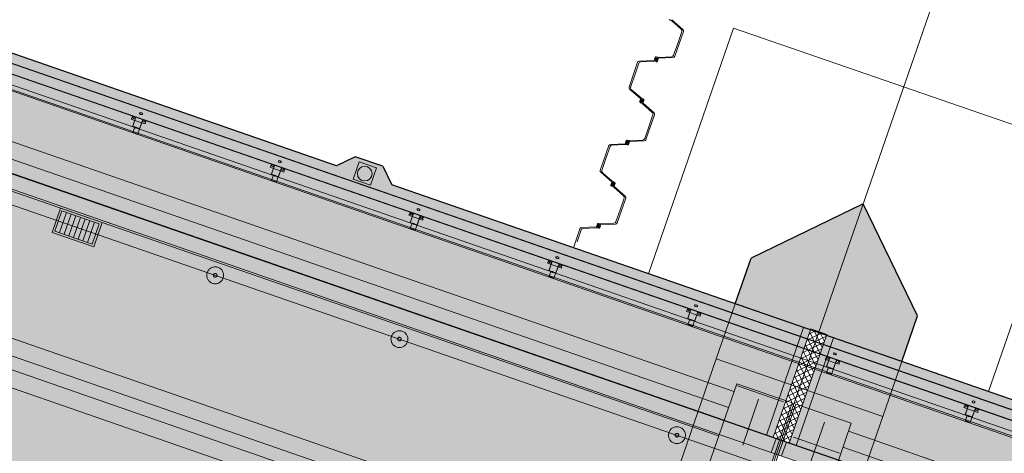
# Model space of a CAD drawing. Header units: metres. Extents: x 7508979 to 7510298, y 5841961 to 5842536.
# Tile 26 of 64: x 7509647.84 to 7509661.25, y 5842490.48 to 5842496.39. Entities that reach past the tile are written whole.
import ezdxf

# ---------------------------------------------------------------- set-up
doc = ezdxf.new("R2010")
doc.units = ezdxf.units.M
doc.linetypes.add('ACAD_ISO10W100', pattern=[18, 12, -3, 0, -3])
doc.linetypes.add('DASHED', pattern=[0.75, 0.5, -0.25])
for name, color, linetype, lineweight in [('013_AKP-Osie-2', 142, 'ACAD_ISO10W100', 18), ('015_AKP-Stal-cienka', 60, 'Continuous', 18), ('01_AKP-Beton-widok', 44, 'Continuous', 30), ('07_AKP-Wyposazenie', 133, 'Continuous', 18), ('08_JK_beton_przerywana', 40, 'DASHED', 9), ('09_JK_stal_przerywana', 90, 'DASHED', 9), ('13_WYPOSAŻENIE_CIENKIE', 81, 'Continuous', 18), ('16_JK_wyposażenie cienka', 200, 'Continuous', 13), ('AKP-Beton-widok', 44, 'Continuous', 30)]:
    doc.layers.add(name, color=color, linetype=linetype, lineweight=lineweight)
doc.layers.add('03_AKP-Kreskowania', color=7, linetype='Continuous', lineweight=9, true_color=0xa6a6a6)

msp = doc.modelspace()

# ---------------------------------------------------------------- hatches: boundary and pattern name
at = {"layer": '03_AKP-Kreskowania', "ltscale": 100, "transparency": 33554687}
h = msp.add_hatch(dxfattribs=at)
h.set_pattern_fill('GRASS', color=256, scale=0.045, angle=160.9032)
h.set_pattern_definition([(250.90316, (7511633.8898, 5841844.2328), (0.49932114, -1.028167), [0.2143125, -1.4021336]), (205.90316, (7511633.8898, 5841844.2328), (0.49932114, -1.028167), [0.2143125, -0.9286875]), (295.90316, (7511633.8898, 5841844.2328), (1.028167, 0.49932114), [0.2143125, -0.9286875])])
edge = h.paths.add_edge_path()
edge.add_spline(control_points=[(7509560.428, 5842502.042), (7509560.976, 5842501.827), (7509562.224, 5842501.368), (7509563.485, 5842500.974), (7509564.203, 5842500.78)], knot_values=[19454.944206, 19454.944206, 19454.944206, 19454.944206, 21223.462374, 23456.740739, 23456.740739, 23456.740739, 23456.740739], degree=3, periodic=0)
edge.add_line((7509564.203, 5842500.78), (7509567.942, 5842511.58))
edge.add_line((7509567.942, 5842511.58), (7509567.945, 5842511.601))
edge.add_line((7509567.945, 5842511.601), (7509564.265, 5842513.123))
edge.add_line((7509564.265, 5842513.123), (7509560.428, 5842502.042))
edge = h.paths.add_edge_path()
edge.add_spline(control_points=[(7509557.96, 5842503.098), (7509558.5, 5842502.847), (7509559.045, 5842502.608), (7509559.593, 5842502.379)], knot_values=[24358.247031, 24358.247031, 24358.247031, 24358.247031, 26137.75858, 26137.75858, 26137.75858, 26137.75858], degree=3, periodic=0)
edge.add_line((7509559.593, 5842502.379), (7509563.432, 5842513.467))
edge.add_line((7509563.432, 5842513.467), (7509561.786, 5842514.148))
edge.add_line((7509561.786, 5842514.148), (7509557.96, 5842503.098))
edge = h.paths.add_edge_path()
edge.add_line((7509571.9, 5842523.027), (7509571.912, 5842523.045))
edge.add_line((7509571.912, 5842523.045), (7509575.65, 5842533.845))
edge.add_spline(control_points=[(7509575.65, 5842533.845), (7509574.966, 5842534.136), (7509573.732, 5842534.607), (7509572.467, 5842535.017), (7509571.904, 5842535.187)], knot_values=[19454.944206, 19454.944206, 19454.944206, 19454.944206, 21688.222571, 23456.740739, 23456.740739, 23456.740739, 23456.740739], degree=3, periodic=0)
edge.add_line((7509571.904, 5842535.187), (7509568.067, 5842524.106))
edge.add_line((7509568.067, 5842524.106), (7509571.9, 5842523.027))
edge = h.paths.add_edge_path()
edge.add_line((7509565.485, 5842524.833), (7509567.199, 5842524.351))
edge.add_line((7509567.199, 5842524.351), (7509571.038, 5842535.439))
edge.add_spline(control_points=[(7509571.038, 5842535.439), (7509570.467, 5842535.598), (7509569.891, 5842535.746), (7509569.311, 5842535.883)], knot_values=[24358.247031, 24358.247031, 24358.247031, 24358.247031, 26137.75858, 26137.75858, 26137.75858, 26137.75858], degree=3, periodic=0)
edge.add_line((7509569.311, 5842535.883), (7509565.485, 5842524.833))
edge = h.paths.add_edge_path()
edge.add_line((7509887.633, 5842386.674), (7509887.585, 5842386.691))
edge.add_line((7509887.585, 5842386.691), (7509891.94, 5842399.269))
edge.add_line((7509891.94, 5842399.269), (7509891.864, 5842399.293))
edge.add_line((7509891.864, 5842399.293), (7509887.479, 5842386.628))
edge.add_spline(control_points=[(7509887.479, 5842386.628), (7509887.954, 5842386.375), (7509890.784, 5842384.953), (7509893.631, 5842383.885), (7509896.087, 5842383.23), (7509896.113, 5842383.223)], knot_values=[21013.433794, 21013.433794, 21013.433794, 21013.433794, 22562.78043, 30165.17056, 30248.311095, 30248.311095, 30248.311095, 30248.311095], degree=3, periodic=0)
edge.add_line((7509896.113, 5842383.223), (7509900.72, 5842396.528))
edge.add_line((7509900.72, 5842396.528), (7509891.988, 5842399.254))
edge.add_line((7509891.988, 5842399.254), (7509887.633, 5842386.674))
edge = h.paths.add_edge_path()
edge.add_line((7509903.483, 5842409.68), (7509906.986, 5842419.799))
edge.add_spline(control_points=[(7509906.986, 5842419.799), (7509906.32, 5842420.076), (7509903.682, 5842421.115), (7509900.933, 5842421.938), (7509898.837, 5842422.185)], knot_values=[9690.860076, 9690.860076, 9690.860076, 9690.860076, 11850.095835, 18161.631326, 18161.631326, 18161.631326, 18161.631326], degree=3, periodic=0)
edge.add_line((7509898.837, 5842422.185), (7509895.51, 5842412.576))
edge.add_line((7509895.51, 5842412.576), (7509895.509, 5842412.571))
edge.add_line((7509895.509, 5842412.571), (7509903.483, 5842409.68))
at = {"layer": '03_AKP-Kreskowania', "ltscale": 100, "transparency": 33554572}
h = msp.add_hatch(color=256, dxfattribs=at)
h.dxf.hatch_style = 1
h.paths.add_polyline_path([(7509620.618, 5842503.678), (7509658.01, 5842490.732), (7509658.517, 5842492.197), (7509621.125, 5842505.143)])
at = {"layer": '03_AKP-Kreskowania', "ltscale": 100, "transparency": 33554636}
h = msp.add_hatch(color=256, dxfattribs=at)
h.dxf.hatch_style = 1
h.paths.add_polyline_path([(7509658.077, 5842490.497), (7509658.142, 5842490.686), (7509620.485, 5842503.724), (7509620.42, 5842503.535)])
at = {"layer": '03_AKP-Kreskowania', "ltscale": 100, "transparency": 33554508}
h = msp.add_hatch(color=256, dxfattribs=at)
h.dxf.hatch_style = 1
h.paths.add_polyline_path([(7509618.082, 5842496.936), (7509655.834, 5842483.866), (7509658.124, 5842490.481), (7509620.373, 5842503.551)])
at = {"layer": '03_AKP-Kreskowania', "ltscale": 100, "transparency": 33554572}
h = msp.add_hatch(color=256, dxfattribs=at)
h.dxf.hatch_style = 1
h.paths.add_polyline_path([(7509652.153, 5842494.4), (7509652.909, 5842494.138), (7509652.786, 5842494.393), (7509652.408, 5842494.523)])
at = {"layer": '03_AKP-Kreskowania', "ltscale": 100, "transparency": 33554597}
h = msp.add_hatch(color=256, dxfattribs=at)
h.dxf.hatch_style = 1
h.paths.add_polyline_path([(7509658.725, 5842492.14), (7509658.834, 5842492.103), (7509658.829, 5842492.089), (7509659.854, 5842491.734), (7509660.07, 5842492.356), (7509659.328, 5842493.883)])
h.paths.add_polyline_path([(7509657.802, 5842493.142), (7509657.586, 5842492.519), (7509658.611, 5842492.164), (7509658.616, 5842492.178), (7509658.725, 5842492.14), (7509659.328, 5842493.883)])
at = {"layer": '03_AKP-Kreskowania', "ltscale": 100, "transparency": 33554648}
h = msp.add_hatch(color=256, dxfattribs=at)
h.dxf.hatch_style = 1
h.paths.add_polyline_path([(7509658.01, 5842490.732), (7509658.104, 5842490.699), (7509658.611, 5842492.164), (7509658.517, 5842492.197)])
at = {"layer": '03_AKP-Kreskowania', "ltscale": 100, "transparency": 33554687}
h = msp.add_hatch(dxfattribs=at)
h.set_pattern_fill('ANSI37', color=256, scale=0.02, angle=160.9032)
h.set_pattern_definition([(205.903159, (7511473.09383, 5841868.847524), (0.0277400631, -0.0571203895), []), (295.903159, (7511473.09383, 5841868.847524), (0.0571203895, 0.0277400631), [])])
h.paths.add_polyline_path([(7509658.104, 5842490.699), (7509658.322, 5842490.624), (7509658.834, 5842492.103), (7509658.616, 5842492.178)])
at = {"layer": '03_AKP-Kreskowania', "ltscale": 100, "transparency": 33554648}
h = msp.add_hatch(color=256, dxfattribs=at)
h.dxf.hatch_style = 1
h.paths.add_polyline_path([(7509658.322, 5842490.624), (7509658.416, 5842490.591), (7509658.923, 5842492.056), (7509658.829, 5842492.089)])
at = {"layer": '03_AKP-Kreskowania', "ltscale": 100, "transparency": 33554572}
h = msp.add_hatch(color=256, dxfattribs=at)
h.dxf.hatch_style = 1
h.paths.add_polyline_path([(7509658.416, 5842490.591), (7509695.809, 5842477.645), (7509696.316, 5842479.11), (7509658.923, 5842492.056)])
at = {"layer": '03_AKP-Kreskowania', "ltscale": 100, "transparency": 33554648}
h = msp.add_hatch(color=256, dxfattribs=at)
h.dxf.hatch_style = 1
h.paths.add_polyline_path([(7509658.077, 5842490.497), (7509658.218, 5842490.448), (7509658.284, 5842490.637), (7509658.142, 5842490.686)])
at = {"layer": '03_AKP-Kreskowania', "ltscale": 100, "transparency": 33554636}
h = msp.add_hatch(color=256, dxfattribs=at)
h.dxf.hatch_style = 1
h.paths.add_polyline_path([(7509658.218, 5842490.448), (7509695.875, 5842477.411), (7509695.941, 5842477.6), (7509658.284, 5842490.637)])

# ---------------------------------------------------------------- linework, layer by layer
at = {"layer": '013_AKP-Osie-2', "ltscale": 100}
msp.add_line((7509903.734, 5842405.235), (7509582.485, 5842516.457), dxfattribs=at)
at = {"layer": '013_AKP-Osie-2', "ltscale": 70}
msp.add_line((7509660.893, 5842498.403), (7509653.354, 5842476.626), dxfattribs=at)
at = {"layer": '013_AKP-Osie-2', "ltscale": 15}
for p, q in [((7509657.617, 5842491.403), (7509658.242, 5842491.186)), ((7509657.687, 5842490.594), (7509657.904, 5842491.22)), ((7509658.585, 5842490.283), (7509658.801, 5842490.909)), ((7509659.006, 5842490.488), (7509658.38, 5842490.704))]:
    msp.add_line(p, q, dxfattribs=at)
at = {"layer": '015_AKP-Stal-cienka'}
for p, q in [((7509656.71, 5842496.379), (7509656.684, 5842496.391)), ((7509656.716, 5842496.375), (7509656.849, 5842496.259)), ((7509656.723, 5842496.384), (7509656.872, 5842496.254)), ((7509656.763, 5842495.89), (7509656.88, 5842496.227)), ((7509656.858, 5842496.227), (7509656.802, 5842496.065)), ((7509656.746, 5842495.904), (7509656.802, 5842496.065)), ((7509656.485, 5842495.851), (7509656.493, 5842495.875)), ((7509656.496, 5842495.848), (7509656.503, 5842495.867)), ((7509656.535, 5842495.876), (7509656.508, 5842495.882)), ((7509656.535, 5842495.864), (7509656.509, 5842495.871)), ((7509656.518, 5842495.865), (7509656.526, 5842495.862)), ((7509656.542, 5842495.875), (7509656.719, 5842495.884)), ((7509656.542, 5842495.864), (7509656.741, 5842495.873)), ((7509656.139, 5842495.471), (7509656.256, 5842495.808)), ((7509656.273, 5842495.794), (7509656.217, 5842495.633)), ((7509656.477, 5842495.834), (7509656.278, 5842495.825)), ((7509656.477, 5842495.823), (7509656.3, 5842495.814)), ((7509656.484, 5842495.834), (7509656.51, 5842495.827)), ((7509656.484, 5842495.822), (7509656.511, 5842495.816)), ((7509656.501, 5842495.833), (7509656.493, 5842495.836)), ((7509656.5, 5842495.853), (7509656.498, 5842495.848)), ((7509656.499, 5842495.844), (7509656.498, 5842495.844)), ((7509656.501, 5842495.845), (7509656.517, 5842495.854)), ((7509656.518, 5842495.853), (7509656.502, 5842495.844)), ((7509656.514, 5842495.847), (7509656.505, 5842495.851)), ((7509656.505, 5842495.851), (7509656.514, 5842495.847)), ((7509656.514, 5842495.847), (7509656.505, 5842495.851)), ((7509656.505, 5842495.851), (7509656.514, 5842495.847)), ((7509656.508, 5842495.844), (7509656.511, 5842495.854)), ((7509656.511, 5842495.854), (7509656.508, 5842495.844)), ((7509656.508, 5842495.844), (7509656.511, 5842495.854)), ((7509656.511, 5842495.854), (7509656.508, 5842495.844)), ((7509656.523, 5842495.85), (7509656.516, 5842495.831)), ((7509656.519, 5842495.845), (7509656.521, 5842495.85)), ((7509656.52, 5842495.854), (7509656.521, 5842495.854)), ((7509656.534, 5842495.847), (7509656.526, 5842495.823)), ((7509656.161, 5842495.471), (7509656.217, 5842495.633)), ((7509656.296, 5842495.314), (7509656.147, 5842495.444)), ((7509656.303, 5842495.323), (7509656.17, 5842495.439)), ((7509656.293, 5842495.295), (7509656.285, 5842495.272)), ((7509656.317, 5842495.245), (7509656.291, 5842495.257)), ((7509656.303, 5842495.291), (7509656.296, 5842495.272)), ((7509656.324, 5842495.254), (7509656.299, 5842495.266)), ((7509656.302, 5842495.31), (7509656.327, 5842495.298)), ((7509656.303, 5842495.285), (7509656.305, 5842495.29)), ((7509656.308, 5842495.292), (7509656.307, 5842495.293)), ((7509656.316, 5842495.3), (7509656.308, 5842495.303)), ((7509656.308, 5842495.284), (7509656.318, 5842495.28)), ((7509656.318, 5842495.28), (7509656.308, 5842495.284)), ((7509656.308, 5842495.284), (7509656.318, 5842495.28)), ((7509656.318, 5842495.28), (7509656.308, 5842495.284)), ((7509656.309, 5842495.319), (7509656.335, 5842495.307)), ((7509656.309, 5842495.29), (7509656.316, 5842495.273)), ((7509656.317, 5842495.274), (7509656.31, 5842495.291)), ((7509656.31, 5842495.264), (7509656.318, 5842495.261)), ((7509656.312, 5842495.277), (7509656.315, 5842495.287)), ((7509656.315, 5842495.287), (7509656.312, 5842495.277)), ((7509656.312, 5842495.277), (7509656.315, 5842495.287)), ((7509656.315, 5842495.287), (7509656.312, 5842495.277)), ((7509656.318, 5842495.272), (7509656.319, 5842495.271)), ((7509656.323, 5842495.279), (7509656.321, 5842495.274)), ((7509656.323, 5842495.273), (7509656.33, 5842495.292)), ((7509656.323, 5842495.241), (7509656.456, 5842495.125)), ((7509656.33, 5842495.25), (7509656.48, 5842495.12)), ((7509656.334, 5842495.269), (7509656.342, 5842495.292)), ((7509656.37, 5842494.756), (7509656.487, 5842495.093)), ((7509656.465, 5842495.093), (7509656.409, 5842494.931)), ((7509656.353, 5842494.77), (7509656.409, 5842494.931)), ((7509655.747, 5842494.337), (7509655.863, 5842494.674)), ((7509655.88, 5842494.66), (7509655.825, 5842494.499)), ((7509656.084, 5842494.7), (7509655.886, 5842494.691)), ((7509656.084, 5842494.689), (7509655.907, 5842494.68)), ((7509656.091, 5842494.7), (7509656.118, 5842494.693)), ((7509656.091, 5842494.688), (7509656.119, 5842494.682)), ((7509656.093, 5842494.717), (7509656.101, 5842494.741)), ((7509656.108, 5842494.699), (7509656.1, 5842494.702)), ((7509656.103, 5842494.714), (7509656.11, 5842494.733)), ((7509656.107, 5842494.719), (7509656.105, 5842494.714)), ((7509656.107, 5842494.71), (7509656.105, 5842494.71)), ((7509656.108, 5842494.711), (7509656.125, 5842494.72)), ((7509656.125, 5842494.719), (7509656.109, 5842494.71)), ((7509656.122, 5842494.713), (7509656.112, 5842494.717)), ((7509656.112, 5842494.717), (7509656.122, 5842494.713)), ((7509656.122, 5842494.713), (7509656.112, 5842494.717)), ((7509656.112, 5842494.717), (7509656.122, 5842494.713)), ((7509656.143, 5842494.742), (7509656.115, 5842494.748)), ((7509656.115, 5842494.71), (7509656.119, 5842494.72)), ((7509656.119, 5842494.72), (7509656.115, 5842494.71)), ((7509656.115, 5842494.71), (7509656.119, 5842494.72)), ((7509656.119, 5842494.72), (7509656.115, 5842494.71)), ((7509656.143, 5842494.73), (7509656.116, 5842494.737)), ((7509656.13, 5842494.716), (7509656.124, 5842494.697)), ((7509656.126, 5842494.731), (7509656.134, 5842494.728)), ((7509656.127, 5842494.72), (7509656.129, 5842494.72)), ((7509656.127, 5842494.711), (7509656.128, 5842494.716)), ((7509656.141, 5842494.713), (7509656.133, 5842494.69)), ((7509656.15, 5842494.741), (7509656.326, 5842494.75)), ((7509656.15, 5842494.73), (7509656.348, 5842494.739)), ((7509655.769, 5842494.337), (7509655.825, 5842494.499)), ((7509655.904, 5842494.18), (7509655.754, 5842494.31)), ((7509655.911, 5842494.189), (7509655.777, 5842494.305)), ((7509655.9, 5842494.161), (7509655.892, 5842494.138)), ((7509655.925, 5842494.111), (7509655.899, 5842494.123)), ((7509655.91, 5842494.157), (7509655.904, 5842494.138)), ((7509655.932, 5842494.12), (7509655.906, 5842494.132)), ((7509655.91, 5842494.176), (7509655.935, 5842494.164)), ((7509655.911, 5842494.151), (7509655.912, 5842494.156)), ((7509655.916, 5842494.158), (7509655.914, 5842494.159)), ((7509655.924, 5842494.166), (7509655.916, 5842494.169)), ((7509655.916, 5842494.156), (7509655.924, 5842494.139)), ((7509655.916, 5842494.15), (7509655.925, 5842494.146)), ((7509655.925, 5842494.146), (7509655.916, 5842494.15)), ((7509655.916, 5842494.15), (7509655.925, 5842494.146)), ((7509655.925, 5842494.146), (7509655.916, 5842494.15)), ((7509655.917, 5842494.185), (7509655.943, 5842494.173)), ((7509655.925, 5842494.14), (7509655.918, 5842494.157)), ((7509655.918, 5842494.13), (7509655.926, 5842494.128)), ((7509655.919, 5842494.143), (7509655.922, 5842494.153)), ((7509655.922, 5842494.153), (7509655.919, 5842494.143)), ((7509655.919, 5842494.143), (7509655.922, 5842494.153)), ((7509655.922, 5842494.153), (7509655.919, 5842494.143)), ((7509655.925, 5842494.138), (7509655.927, 5842494.137)), ((7509655.931, 5842494.145), (7509655.929, 5842494.14)), ((7509655.931, 5842494.139), (7509655.937, 5842494.158)), ((7509655.941, 5842494.135), (7509655.949, 5842494.158)), ((7509655.93, 5842494.107), (7509656.064, 5842493.991)), ((7509655.937, 5842494.116), (7509656.087, 5842493.986)), ((7509655.978, 5842493.622), (7509656.094, 5842493.959)), ((7509656.073, 5842493.959), (7509656.017, 5842493.797)), ((7509655.961, 5842493.636), (7509656.017, 5842493.797)), ((7509655.7, 5842493.583), (7509655.708, 5842493.607)), ((7509655.711, 5842493.58), (7509655.717, 5842493.599)), ((7509655.714, 5842493.585), (7509655.713, 5842493.58)), ((7509655.716, 5842493.577), (7509655.732, 5842493.586)), ((7509655.733, 5842493.585), (7509655.717, 5842493.576)), ((7509655.729, 5842493.579), (7509655.72, 5842493.583)), ((7509655.72, 5842493.583), (7509655.729, 5842493.579)), ((7509655.729, 5842493.579), (7509655.72, 5842493.583)), ((7509655.72, 5842493.583), (7509655.729, 5842493.579)), ((7509655.75, 5842493.608), (7509655.722, 5842493.614)), ((7509655.75, 5842493.596), (7509655.723, 5842493.603)), ((7509655.723, 5842493.576), (7509655.726, 5842493.586)), ((7509655.726, 5842493.586), (7509655.723, 5842493.576)), ((7509655.723, 5842493.576), (7509655.726, 5842493.586)), ((7509655.726, 5842493.586), (7509655.723, 5842493.576)), ((7509655.733, 5842493.597), (7509655.741, 5842493.594)), ((7509655.734, 5842493.586), (7509655.736, 5842493.586)), ((7509655.734, 5842493.578), (7509655.736, 5842493.582)), ((7509655.757, 5842493.607), (7509655.934, 5842493.616)), ((7509655.757, 5842493.596), (7509655.955, 5842493.605)), ((7509655.382, 5842493.282), (7509655.471, 5842493.54)), ((7509655.488, 5842493.526), (7509655.432, 5842493.365)), ((7509655.691, 5842493.567), (7509655.493, 5842493.557)), ((7509655.691, 5842493.555), (7509655.515, 5842493.546)), ((7509655.698, 5842493.566), (7509655.725, 5842493.559)), ((7509655.698, 5842493.554), (7509655.726, 5842493.548)), ((7509655.716, 5842493.565), (7509655.708, 5842493.568)), ((7509655.714, 5842493.576), (7509655.713, 5842493.576)), ((7509655.738, 5842493.582), (7509655.731, 5842493.563)), ((7509655.748, 5842493.579), (7509655.74, 5842493.556))]:
    msp.add_line(p, q, dxfattribs=at)
for centre, radius, start, end in [((7509656.699, 5842496.356), 0.025, 48.9858, 65.1922), ((7509656.706, 5842496.365), 0.025, 48.9858, 65.1922), ((7509656.829, 5842496.237), 0.03, 340.9032, 48.9858), ((7509656.856, 5842496.235), 0.025, 340.9032, 48.9858), ((7509656.505, 5842495.871), 0.012, 76.6142, 160.9032), ((7509656.519, 5842495.846), 0.02, 111.4415, 160.9032), ((7509656.507, 5842495.866), 0.005, 76.6142, 160.9032), ((7509656.515, 5842495.855), 0.01, 70.9032, 111.4415), ((7509656.522, 5842495.851), 0.012, 340.9032, 70.9032), ((7509656.541, 5842495.9), 0.025, 256.6142, 272.8205), ((7509656.541, 5842495.889), 0.025, 256.6142, 272.8205), ((7509656.718, 5842495.914), 0.03, 272.8205, 340.9032), ((7509656.739, 5842495.898), 0.025, 272.8205, 340.9032), ((7509656.28, 5842495.8), 0.025, 92.8205, 160.9032), ((7509656.301, 5842495.784), 0.03, 92.8205, 160.9032), ((7509656.478, 5842495.809), 0.025, 76.6142, 92.8205), ((7509656.478, 5842495.798), 0.025, 76.6142, 92.8205), ((7509656.497, 5842495.847), 0.012, 160.9032, 250.9032), ((7509656.499, 5842495.847), 0.003, 160.9032, 250.9032), ((7509656.5, 5842495.847), 0.00213, 160.9032, 298.9032), ((7509656.5, 5842495.847), 0.003, 250.9032, 298.9032), ((7509656.504, 5842495.843), 0.01, 250.9032, 291.4415), ((7509656.5, 5842495.852), 0.02, 291.4415, 340.9032), ((7509656.512, 5842495.832), 0.005, 256.6142, 340.9032), ((7509656.514, 5842495.827), 0.012, 256.6142, 340.9032), ((7509656.519, 5842495.851), 0.003, 70.9032, 118.9032), ((7509656.519, 5842495.851), 0.00213, 340.9032, 118.9032), ((7509656.52, 5842495.851), 0.003, 340.9032, 70.9032), ((7509656.163, 5842495.463), 0.025, 160.9032, 228.9858), ((7509656.19, 5842495.462), 0.03, 160.9032, 228.9858), ((7509656.296, 5842495.268), 0.012, 160.9032, 245.1922), ((7509656.304, 5842495.291), 0.012, 70.9032, 160.9032), ((7509656.313, 5842495.333), 0.025, 228.9858, 245.1922), ((7509656.301, 5842495.27), 0.005, 160.9032, 245.1922), ((7509656.322, 5842495.279), 0.02, 160.9032, 210.3648), ((7509656.32, 5842495.342), 0.025, 228.9858, 245.1922), ((7509656.306, 5842495.29), 0.003, 70.9032, 160.9032), ((7509656.307, 5842495.29), 0.00213, 22.9032, 160.9032), ((7509656.313, 5842495.274), 0.01, 210.3648, 250.9032), ((7509656.307, 5842495.29), 0.003, 22.9032, 70.9032), ((7509656.313, 5842495.29), 0.01, 30.3648, 70.9032), ((7509656.319, 5842495.274), 0.003, 202.9032, 250.9032), ((7509656.319, 5842495.274), 0.00213, 202.9032, 340.9032), ((7509656.307, 5842495.222), 0.025, 48.9858, 65.1922), ((7509656.322, 5842495.273), 0.012, 250.9032, 340.9032), ((7509656.32, 5842495.274), 0.003, 250.9032, 340.9032), ((7509656.304, 5842495.285), 0.02, 340.9032, 30.3648), ((7509656.314, 5842495.231), 0.025, 48.9858, 65.1922), ((7509656.325, 5842495.294), 0.005, 340.9032, 65.1922), ((7509656.33, 5842495.296), 0.012, 340.9032, 65.1922), ((7509656.437, 5842495.103), 0.03, 340.9032, 48.9858), ((7509656.463, 5842495.101), 0.025, 340.9032, 48.9858), ((7509655.887, 5842494.666), 0.025, 92.8205, 160.9032), ((7509655.909, 5842494.65), 0.03, 92.8205, 160.9032), ((7509656.085, 5842494.675), 0.025, 76.6142, 92.8205), ((7509656.085, 5842494.664), 0.025, 76.6142, 92.8205), ((7509656.104, 5842494.713), 0.012, 160.9032, 250.9032), ((7509656.112, 5842494.737), 0.012, 76.6142, 160.9032), ((7509656.106, 5842494.713), 0.003, 160.9032, 250.9032), ((7509656.107, 5842494.713), 0.00213, 160.9032, 298.9032), ((7509656.126, 5842494.712), 0.02, 111.4415, 160.9032), ((7509656.108, 5842494.713), 0.003, 250.9032, 298.9032), ((7509656.112, 5842494.709), 0.01, 250.9032, 291.4415), ((7509656.115, 5842494.732), 0.005, 76.6142, 160.9032), ((7509656.108, 5842494.718), 0.02, 291.4415, 340.9032), ((7509656.119, 5842494.698), 0.005, 256.6142, 340.9032), ((7509656.122, 5842494.721), 0.01, 70.9032, 111.4415), ((7509656.122, 5842494.693), 0.012, 256.6142, 340.9032), ((7509656.126, 5842494.717), 0.003, 70.9032, 118.9032), ((7509656.126, 5842494.717), 0.00213, 340.9032, 118.9032), ((7509656.128, 5842494.717), 0.003, 340.9032, 70.9032), ((7509656.13, 5842494.717), 0.012, 340.9032, 70.9032), ((7509656.149, 5842494.766), 0.025, 256.6142, 272.8205), ((7509656.149, 5842494.755), 0.025, 256.6142, 272.8205), ((7509656.325, 5842494.78), 0.03, 272.8205, 340.9032), ((7509656.347, 5842494.764), 0.025, 272.8205, 340.9032), ((7509655.77, 5842494.329), 0.025, 160.9032, 228.9858), ((7509655.797, 5842494.328), 0.03, 160.9032, 228.9858), ((7509655.904, 5842494.134), 0.012, 160.9032, 245.1922), ((7509655.912, 5842494.157), 0.012, 70.9032, 160.9032), ((7509655.92, 5842494.199), 0.025, 228.9858, 245.1922), ((7509655.909, 5842494.136), 0.005, 160.9032, 245.1922), ((7509655.913, 5842494.156), 0.003, 70.9032, 160.9032), ((7509655.93, 5842494.145), 0.02, 160.9032, 210.3648), ((7509655.927, 5842494.208), 0.025, 228.9858, 245.1922), ((7509655.914, 5842494.156), 0.00213, 22.9032, 160.9032), ((7509655.921, 5842494.14), 0.01, 210.3648, 250.9032), ((7509655.915, 5842494.156), 0.003, 22.9032, 70.9032), ((7509655.92, 5842494.156), 0.01, 30.3648, 70.9032), ((7509655.926, 5842494.141), 0.003, 202.9032, 250.9032), ((7509655.927, 5842494.14), 0.00213, 202.9032, 340.9032), ((7509655.93, 5842494.139), 0.012, 250.9032, 340.9032), ((7509655.928, 5842494.14), 0.003, 250.9032, 340.9032), ((7509655.912, 5842494.151), 0.02, 340.9032, 30.3648), ((7509655.921, 5842494.097), 0.025, 48.9858, 65.1922), ((7509655.933, 5842494.16), 0.005, 340.9032, 65.1922), ((7509655.938, 5842494.162), 0.012, 340.9032, 65.1922), ((7509655.914, 5842494.088), 0.025, 48.9858, 65.1922), ((7509656.044, 5842493.969), 0.03, 340.9032, 48.9858), ((7509656.071, 5842493.967), 0.025, 340.9032, 48.9858), ((7509655.712, 5842493.579), 0.012, 160.9032, 250.9032), ((7509655.72, 5842493.603), 0.012, 76.6142, 160.9032), ((7509655.733, 5842493.578), 0.02, 111.4415, 160.9032), ((7509655.722, 5842493.598), 0.005, 76.6142, 160.9032), ((7509655.73, 5842493.587), 0.01, 70.9032, 111.4415), ((7509655.733, 5842493.583), 0.003, 70.9032, 118.9032), ((7509655.734, 5842493.583), 0.00213, 340.9032, 118.9032), ((7509655.735, 5842493.583), 0.003, 340.9032, 70.9032), ((7509655.737, 5842493.583), 0.012, 340.9032, 70.9032), ((7509655.756, 5842493.632), 0.025, 256.6142, 272.8205), ((7509655.756, 5842493.621), 0.025, 256.6142, 272.8205), ((7509655.932, 5842493.646), 0.03, 272.8205, 340.9032), ((7509655.954, 5842493.63), 0.025, 272.8205, 340.9032), ((7509655.495, 5842493.532), 0.025, 92.8205, 160.9032), ((7509655.516, 5842493.516), 0.03, 92.8205, 160.9032), ((7509655.693, 5842493.542), 0.025, 76.6142, 92.8205), ((7509655.693, 5842493.53), 0.025, 76.6142, 92.8205), ((7509655.714, 5842493.579), 0.003, 160.9032, 250.9032), ((7509655.715, 5842493.579), 0.00213, 160.9032, 298.9032), ((7509655.715, 5842493.579), 0.003, 250.9032, 298.9032), ((7509655.719, 5842493.575), 0.01, 250.9032, 291.4415), ((7509655.715, 5842493.584), 0.02, 291.4415, 340.9032), ((7509655.726, 5842493.564), 0.005, 256.6142, 340.9032), ((7509655.729, 5842493.56), 0.012, 256.6142, 340.9032)]:
    msp.add_arc(centre, radius, start, end, dxfattribs=at)
at = {"layer": '01_AKP-Beton-widok', "ltscale": 100}
for p, q in [((7509652.408, 5842494.523), (7509652.153, 5842494.4)), ((7509652.786, 5842494.393), (7509652.408, 5842494.523)), ((7509652.786, 5842494.393), (7509652.909, 5842494.138))]:
    msp.add_line(p, q, dxfattribs=at)
at = {"layer": '07_AKP-Wyposazenie', "ltscale": 100}
for p, q in [((7509903.799, 5842405.423), (7509564.781, 5842522.798)), ((7509658.517, 5842492.197), (7509658.01, 5842490.732)), ((7509658.923, 5842492.056), (7509658.416, 5842490.591)), ((7509658.142, 5842490.686), (7509658.077, 5842490.497)), ((7509658.284, 5842490.637), (7509658.218, 5842490.448))]:
    msp.add_line(p, q, dxfattribs=at)
msp.add_lwpolyline([(7509658.104, 5842490.699), (7509658.611, 5842492.164), (7509658.616, 5842492.178), (7509658.834, 5842492.103), (7509658.829, 5842492.089), (7509658.322, 5842490.624)], dxfattribs=at)
at = {"layer": '08_JK_beton_przerywana', "ltscale": 400}
for p, q in [((7509657.567, 5842491.324), (7509621.328, 5842503.871)), ((7509657.492, 5842491.107), (7509621.253, 5842503.654)), ((7509657.433, 5842490.937), (7509621.194, 5842503.484)), ((7509657.358, 5842490.72), (7509621.118, 5842503.267)), ((7509656.74, 5842488.934), (7509620.5, 5842501.481)), ((7509656.664, 5842488.716), (7509620.425, 5842501.263)), ((7509656.605, 5842488.546), (7509620.366, 5842501.093)), ((7509656.53, 5842488.329), (7509620.291, 5842500.876)), ((7509695.366, 5842478.238), (7509659.127, 5842490.785)), ((7509695.291, 5842478.021), (7509659.051, 5842490.567))]:
    msp.add_line(p, q, dxfattribs=at)
at = {"layer": '08_JK_beton_przerywana', "ltscale": 300}
for p, q in [((7509657.327, 5842491.771), (7509657.586, 5842492.519)), ((7509659.595, 5842490.986), (7509659.854, 5842491.734))]:
    msp.add_line(p, q, dxfattribs=at)
at = {"layer": '08_JK_beton_przerywana', "ltscale": 250, "transparency": 33554559}
msp.add_lwpolyline([(7509656.405, 5842492.928), (7509657.563, 5842496.274), (7509662.194, 5842494.671), (7509661.035, 5842491.325)], dxfattribs=at)
at = {"layer": '08_JK_beton_przerywana', "ltscale": 300}
msp.add_lwpolyline([(7509654.41, 5842483.344), (7509657.327, 5842491.771), (7509659.595, 5842490.986), (7509656.678, 5842482.559)], close=True, dxfattribs=at)
at = {"layer": '08_JK_beton_przerywana', "ltscale": 230}
for points in [[(7509655.534, 5842483.001), (7509658.363, 5842491.171), (7509657.607, 5842491.432), (7509654.778, 5842483.263)], [(7509655.582, 5842482.985), (7509658.41, 5842491.154), (7509659.166, 5842490.893), (7509656.338, 5842482.723)]]:
    msp.add_lwpolyline(points, close=True, dxfattribs=at)
at = {"layer": '09_JK_stal_przerywana', "ltscale": 200}
for p, q in [((7509575.662, 5842520.741), (7509892.574, 5842411.02)), ((7509575.619, 5842520.616), (7509892.531, 5842410.895))]:
    msp.add_line(p, q, dxfattribs=at)
at = {"layer": '09_JK_stal_przerywana', "ltscale": 100}
for centre, radius in [((7509650.503, 5842492.908), 0.115), ((7509650.503, 5842492.908), 0.025), ((7509653.012, 5842492.039), 0.115), ((7509653.012, 5842492.039), 0.025), ((7509656.792, 5842490.731), 0.115), ((7509656.792, 5842490.731), 0.025)]:
    msp.add_circle(centre, radius, dxfattribs=at)
at = {"layer": '13_WYPOSAŻENIE_CIENKIE', "ltscale": 100}
msp.add_lwpolyline([(7509652.462, 5842494.452), (7509652.38, 5842494.215), (7509652.617, 5842494.134), (7509652.698, 5842494.37)], close=True, dxfattribs=at)
msp.add_circle((7509652.539, 5842494.293), 0.1, dxfattribs=at)
at = {"layer": '16_JK_wyposażenie cienka'}
for p, q in [((7509565.22, 5842524.066), (7509893.721, 5842410.333)), ((7509565.194, 5842523.992), (7509893.696, 5842410.259)), ((7509565.201, 5842524.012), (7509893.703, 5842410.279)), ((7509575.663, 5842520.745), (7509892.576, 5842411.023)), ((7509575.617, 5842520.612), (7509892.53, 5842410.891)), ((7509649.36, 5842495.034), (7509649.382, 5842495.074)), ((7509649.381, 5842494.943), (7509649.422, 5842495.06)), ((7509649.422, 5842495.06), (7509649.381, 5842494.943)), ((7509649.407, 5842495.017), (7509649.36, 5842495.034)), ((7509649.435, 5842494.918), (7509649.418, 5842494.923)), ((7509649.428, 5842494.925), (7509649.422, 5842494.906)), ((7509649.517, 5842495.027), (7509649.476, 5842494.91)), ((7509649.479, 5842494.918), (7509649.517, 5842495.027)), ((7509649.549, 5842494.968), (7509649.502, 5842494.985)), ((7509649.557, 5842495.013), (7509649.549, 5842494.968)), ((7509649.416, 5842494.919), (7509649.435, 5842494.913)), ((7509651.25, 5842494.379), (7509651.272, 5842494.419)), ((7509651.271, 5842494.288), (7509651.312, 5842494.405)), ((7509651.312, 5842494.405), (7509651.271, 5842494.288)), ((7509651.297, 5842494.363), (7509651.25, 5842494.379)), ((7509651.306, 5842494.265), (7509651.325, 5842494.258)), ((7509651.325, 5842494.263), (7509651.308, 5842494.269)), ((7509651.318, 5842494.271), (7509651.312, 5842494.252)), ((7509651.406, 5842494.373), (7509651.366, 5842494.256)), ((7509651.369, 5842494.264), (7509651.406, 5842494.373)), ((7509651.439, 5842494.314), (7509651.392, 5842494.33)), ((7509651.446, 5842494.359), (7509651.439, 5842494.314)), ((7509653.14, 5842493.725), (7509653.162, 5842493.765)), ((7509653.187, 5842493.709), (7509653.14, 5842493.725)), ((7509653.161, 5842493.634), (7509653.202, 5842493.751)), ((7509653.202, 5842493.751), (7509653.161, 5842493.634)), ((7509653.296, 5842493.718), (7509653.256, 5842493.601)), ((7509653.259, 5842493.61), (7509653.296, 5842493.718)), ((7509653.196, 5842493.61), (7509653.214, 5842493.604)), ((7509653.215, 5842493.609), (7509653.198, 5842493.615)), ((7509653.208, 5842493.617), (7509653.202, 5842493.598)), ((7509653.329, 5842493.659), (7509653.282, 5842493.676)), ((7509653.336, 5842493.705), (7509653.329, 5842493.659)), ((7509655.03, 5842493.071), (7509655.052, 5842493.111)), ((7509655.077, 5842493.054), (7509655.03, 5842493.071)), ((7509655.051, 5842492.98), (7509655.092, 5842493.097)), ((7509655.092, 5842493.097), (7509655.051, 5842492.98)), ((7509655.186, 5842493.064), (7509655.146, 5842492.947)), ((7509655.149, 5842492.955), (7509655.186, 5842493.064)), ((7509655.226, 5842493.05), (7509655.219, 5842493.005)), ((7509655.085, 5842492.956), (7509655.104, 5842492.95)), ((7509655.105, 5842492.955), (7509655.088, 5842492.96)), ((7509655.098, 5842492.962), (7509655.092, 5842492.943)), ((7509655.219, 5842493.005), (7509655.172, 5842493.022)), ((7509656.92, 5842492.416), (7509656.942, 5842492.456)), ((7509656.967, 5842492.4), (7509656.92, 5842492.416)), ((7509656.941, 5842492.325), (7509656.982, 5842492.442)), ((7509656.982, 5842492.442), (7509656.941, 5842492.325)), ((7509657.076, 5842492.41), (7509657.036, 5842492.293)), ((7509657.039, 5842492.301), (7509657.076, 5842492.41)), ((7509657.116, 5842492.396), (7509657.109, 5842492.351)), ((7509656.975, 5842492.302), (7509656.994, 5842492.295)), ((7509656.995, 5842492.3), (7509656.978, 5842492.306)), ((7509656.988, 5842492.308), (7509656.982, 5842492.289)), ((7509657.109, 5842492.351), (7509657.062, 5842492.367)), ((7509658.81, 5842491.762), (7509658.832, 5842491.802)), ((7509658.857, 5842491.746), (7509658.81, 5842491.762)), ((7509658.831, 5842491.671), (7509658.872, 5842491.788)), ((7509658.872, 5842491.788), (7509658.831, 5842491.671)), ((7509658.966, 5842491.755), (7509658.926, 5842491.638)), ((7509658.929, 5842491.647), (7509658.966, 5842491.755)), ((7509658.999, 5842491.696), (7509658.951, 5842491.713)), ((7509659.006, 5842491.742), (7509658.999, 5842491.696)), ((7509658.865, 5842491.647), (7509658.884, 5842491.641)), ((7509658.885, 5842491.646), (7509658.868, 5842491.652)), ((7509658.878, 5842491.654), (7509658.872, 5842491.635)), ((7509660.7, 5842491.108), (7509660.722, 5842491.148)), ((7509660.747, 5842491.091), (7509660.7, 5842491.108)), ((7509660.721, 5842491.017), (7509660.762, 5842491.134)), ((7509660.762, 5842491.134), (7509660.721, 5842491.017)), ((7509660.856, 5842491.101), (7509660.816, 5842490.984)), ((7509660.819, 5842490.992), (7509660.856, 5842491.101)), ((7509660.889, 5842491.042), (7509660.841, 5842491.059)), ((7509660.896, 5842491.087), (7509660.889, 5842491.042)), ((7509660.755, 5842490.993), (7509660.774, 5842490.987)), ((7509660.775, 5842490.992), (7509660.758, 5842490.997)), ((7509660.768, 5842490.999), (7509660.761, 5842490.98))]:
    msp.add_line(p, q, dxfattribs=at)
at = {"layer": '16_JK_wyposażenie cienka', "ltscale": 10}
for p, q in [((7509649.502, 5842494.985), (7509649.407, 5842495.017)), ((7509651.392, 5842494.33), (7509651.297, 5842494.363)), ((7509653.282, 5842493.676), (7509653.187, 5842493.709)), ((7509655.172, 5842493.022), (7509655.077, 5842493.054)), ((7509657.062, 5842492.367), (7509656.967, 5842492.4)), ((7509658.951, 5842491.713), (7509658.857, 5842491.746)), ((7509660.841, 5842491.059), (7509660.747, 5842491.091))]:
    msp.add_line(p, q, dxfattribs=at)
at = {"layer": '16_JK_wyposażenie cienka', "ltscale": 100}
for p, q in [((7509648.382, 5842493.489), (7509648.477, 5842493.763)), ((7509648.541, 5842493.741), (7509648.446, 5842493.467)), ((7509648.51, 5842493.445), (7509648.605, 5842493.719)), ((7509648.669, 5842493.697), (7509648.574, 5842493.423)), ((7509648.638, 5842493.4), (7509648.733, 5842493.675)), ((7509648.796, 5842493.652), (7509648.701, 5842493.378)), ((7509648.765, 5842493.356), (7509648.86, 5842493.63))]:
    msp.add_line(p, q, dxfattribs=at)
at = {"layer": '16_JK_wyposażenie cienka'}
for points in [[(7509649.517, 5842495.027), (7509649.474, 5842494.904), (7509649.38, 5842494.937), (7509649.422, 5842495.06)], [(7509651.406, 5842494.373), (7509651.364, 5842494.25), (7509651.269, 5842494.283), (7509651.312, 5842494.405)], [(7509653.296, 5842493.718), (7509653.254, 5842493.596), (7509653.159, 5842493.628), (7509653.202, 5842493.751)], [(7509655.186, 5842493.064), (7509655.144, 5842492.941), (7509655.049, 5842492.974), (7509655.092, 5842493.097)], [(7509657.076, 5842492.41), (7509657.034, 5842492.287), (7509656.939, 5842492.32), (7509656.982, 5842492.442)], [(7509658.966, 5842491.755), (7509658.924, 5842491.633), (7509658.829, 5842491.665), (7509658.872, 5842491.788)], [(7509660.856, 5842491.101), (7509660.814, 5842490.978), (7509660.719, 5842491.011), (7509660.762, 5842491.134)]]:
    msp.add_lwpolyline(points, dxfattribs=at)
for points in [[(7509649.472, 5842494.905), (7509649.447, 5842494.831), (7509649.38, 5842494.854), (7509649.406, 5842494.928)], [(7509651.362, 5842494.251), (7509651.337, 5842494.177), (7509651.27, 5842494.2), (7509651.296, 5842494.273)], [(7509653.252, 5842493.596), (7509653.226, 5842493.523), (7509653.16, 5842493.545), (7509653.186, 5842493.619)], [(7509655.142, 5842492.942), (7509655.116, 5842492.868), (7509655.05, 5842492.891), (7509655.076, 5842492.965)], [(7509657.032, 5842492.288), (7509657.006, 5842492.214), (7509656.94, 5842492.237), (7509656.966, 5842492.31)], [(7509658.922, 5842491.633), (7509658.896, 5842491.56), (7509658.83, 5842491.582), (7509658.856, 5842491.656)], [(7509660.812, 5842490.979), (7509660.786, 5842490.905), (7509660.72, 5842490.928), (7509660.746, 5842491.002)]]:
    msp.add_lwpolyline(points, close=True, dxfattribs=at)
at = {"layer": '16_JK_wyposażenie cienka', "ltscale": 100}
for points in [[(7509648.962, 5842493.627), (7509648.395, 5842493.823), (7509648.281, 5842493.492), (7509648.848, 5842493.296)], [(7509648.924, 5842493.608), (7509648.414, 5842493.785), (7509648.319, 5842493.511), (7509648.829, 5842493.334)]]:
    msp.add_lwpolyline(points, close=True, dxfattribs=at)
at = {"layer": '16_JK_wyposażenie cienka'}
for centre, radius in [((7509649.398, 5842495.052), 0.015), ((7509649.398, 5842495.052), 0.013), ((7509649.492, 5842495.11), 0.015), ((7509649.531, 5842495.006), 0.015), ((7509649.531, 5842495.006), 0.013), ((7509651.288, 5842494.398), 0.015), ((7509651.288, 5842494.398), 0.013), ((7509651.382, 5842494.455), 0.015), ((7509651.42, 5842494.352), 0.015), ((7509651.42, 5842494.352), 0.013), ((7509653.178, 5842493.743), 0.015), ((7509653.178, 5842493.743), 0.013), ((7509653.272, 5842493.801), 0.015), ((7509653.31, 5842493.698), 0.015), ((7509653.31, 5842493.698), 0.013), ((7509655.068, 5842493.089), 0.015), ((7509655.068, 5842493.089), 0.013), ((7509655.162, 5842493.147), 0.015), ((7509655.2, 5842493.043), 0.015), ((7509655.2, 5842493.043), 0.013), ((7509656.958, 5842492.435), 0.015), ((7509656.958, 5842492.435), 0.013), ((7509657.052, 5842492.492), 0.015), ((7509657.09, 5842492.389), 0.015), ((7509657.09, 5842492.389), 0.013), ((7509658.942, 5842491.838), 0.015), ((7509658.848, 5842491.78), 0.015), ((7509658.848, 5842491.78), 0.013), ((7509658.98, 5842491.735), 0.015), ((7509658.98, 5842491.735), 0.013), ((7509660.832, 5842491.184), 0.015), ((7509660.738, 5842491.126), 0.015), ((7509660.738, 5842491.126), 0.013), ((7509660.87, 5842491.08), 0.015), ((7509660.87, 5842491.08), 0.013)]:
    msp.add_circle(centre, radius, dxfattribs=at)
for centre, start, end in [((7509649.482, 5842495.113), 77.2825, 244.5238), ((7509649.503, 5842495.106), 257.2825, 64.5238), ((7509651.372, 5842494.459), 77.2825, 244.5238), ((7509651.393, 5842494.452), 257.2825, 64.5238), ((7509653.261, 5842493.805), 77.2825, 244.5238), ((7509653.283, 5842493.797), 257.2825, 64.5238), ((7509655.151, 5842493.15), 77.2825, 244.5238), ((7509655.173, 5842493.143), 257.2825, 64.5238), ((7509657.041, 5842492.496), 77.2825, 244.5238), ((7509657.063, 5842492.489), 257.2825, 64.5238), ((7509658.931, 5842491.842), 77.2825, 244.5238), ((7509658.952, 5842491.834), 257.2825, 64.5238), ((7509660.821, 5842491.187), 77.2825, 244.5238), ((7509660.842, 5842491.18), 257.2825, 64.5238)]:
    msp.add_arc(centre, 0.00875, start, end, dxfattribs=at)
at = {"layer": 'AKP-Beton-widok', "ltscale": 100}
for p, q in [((7509892.563, 5842409.525), (7509575.134, 5842519.425)), ((7509652.153, 5842494.4), (7509619.084, 5842505.849)), ((7509685.978, 5842482.689), (7509652.909, 5842494.138)), ((7509657.586, 5842492.519), (7509657.802, 5842493.142)), ((7509659.854, 5842491.734), (7509660.07, 5842492.356))]:
    msp.add_line(p, q, dxfattribs=at)
at = {"layer": 'AKP-Beton-widok', "ltscale": 300}
msp.add_lwpolyline([(7509660.07, 5842492.356), (7509659.328, 5842493.883), (7509657.802, 5842493.142)], dxfattribs=at)

doc.saveas('drawing.dxf')
